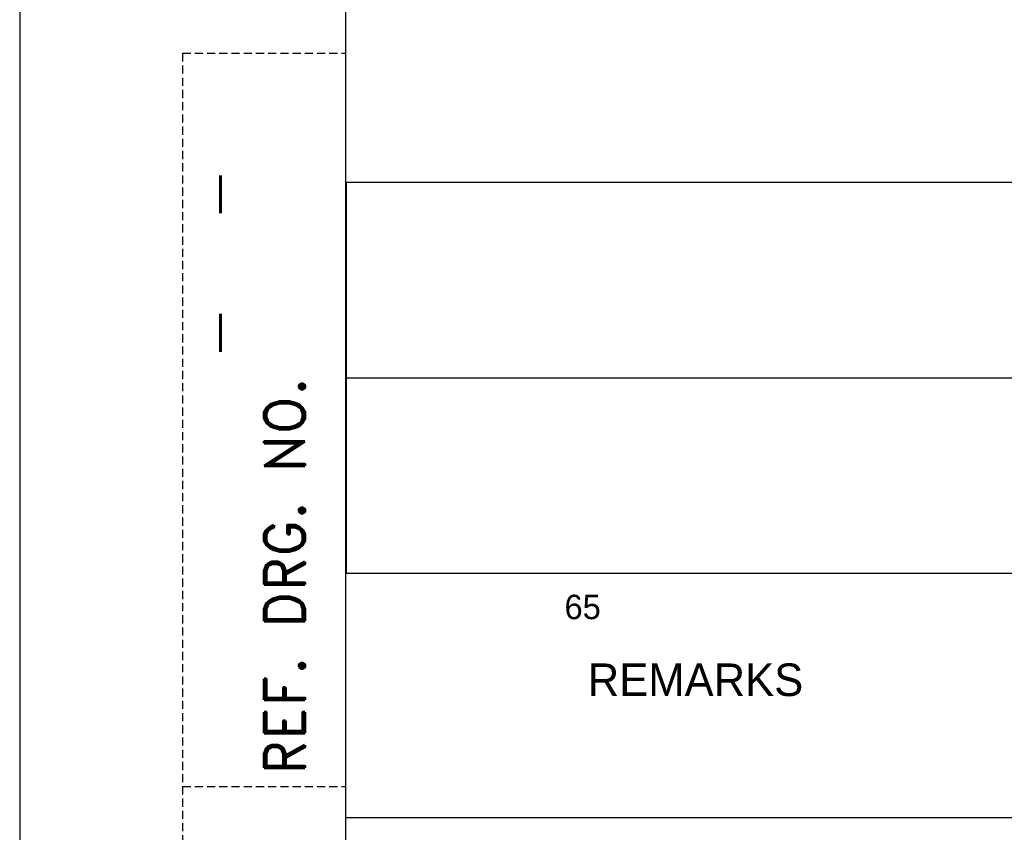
# Model space of a CAD drawing. Extents: x -428 to -177, y -798 to -501.
# Tile 3 of 6: x -428 to -368, y -728 to -679. Entities that reach past the tile are written whole.
import ezdxf
from ezdxf.enums import TextEntityAlignment as Align

# ---------------------------------------------------------------- set-up
doc = ezdxf.new("R2010")
doc.units = 0
doc.header["$MEASUREMENT"] = 0
doc.linetypes.add('DASHED', pattern=[0.75, 0.5, -0.25])
doc.layers.get('0').update_dxf_attribs({"linetype": 'CONTINUOUS'})
for name, color, linetype in [('3', 1, 'CONTINUOUS'), ('BOM', 5, 'CONTINUOUS'), ('TEXT', 3, 'CONTINUOUS')]:
    doc.layers.add(name, color=color, linetype=linetype)
doc.styles.add('ROMAND', font='romand')
doc.styles.add('ROMANS', font='romans')

# ---------------------------------------------------------------- blocks, each defined once
blk = doc.blocks.new('A4')
for p, q in [((0, 297), (0, 0)), ((20, 290), (20, 7))]:
    blk.add_line(p, q)
at = {"linetype": 'DASHED'}
for p, q in [((10, 117), (20, 117)), ((10, 117), (10, 7)), ((10, 72), (20, 72))]:
    blk.add_line(p, q, dxfattribs=at)
at = {"layer": 'BOM'}
for p, q in [((20, 85.086), (203, 85.086)), ((20, 70.086), (203, 70.086))]:
    blk.add_line(p, q, dxfattribs=at)
at = {"style": 'ROMANS'}
for p in [(11.041, 110.013), (11.041, 101.51)]:
    blk.add_text('-', height=3, rotation=270, dxfattribs=at).set_placement(p)
for tag, p, width in [('SHTNO', (13.782, 110.329), 0.8), ('REV_NO', (13.803, 101.042), 0.8), ('DRG_NO', (13.882, 72.696), 0.9)]:
    blk.add_attdef(tag, p, '', height=2.8, rotation=90, dxfattribs=dict(at, width=width))
at = {"color": 7, "style": 'ROMANS'}
for tag, height, p in [('DRN_BY', 2, (149.817, 56.824)), ('DRN_DATE', 1.5, (180.802, 56.66)), ('CHD_BY', 2, (149.817, 50.816)), ('CHD_DATE', 1.5, (180.705, 51.144)), ('APP_BY', 2, (149.817, 44.808)), ('APP_DATE', 1.5, (180.705, 44.644)), ('ITNO', 2.5, (181.697, 30.871)), ('SCALE', 2.5, (100.766, 30.215)), ('NOIT', 2.5, (197.036, 30.379)), ('REFTOASSY', 2.5, (147.44, 29.599)), ('REV_NO', 3.5, (197.304, 16.454)), ('SHTNO', 2.5, (157.787, 10.064)), ('NOSHT', 2.5, (199.431, 10.041))]:
    blk.add_attdef(tag, text='', height=height, dxfattribs=at).set_placement(p, align=Align.MIDDLE)
for tag, p, height in [('DRN_SIGN', (159.637, 55.294), 1), ('CHD_SIGN', (159.199, 49.178), 1), ('APP_SIGN', (159.199, 43.062), 1), ('TITLE1', (42.347, 16.763), 3.5), ('TITLE2', (42.347, 10.547), 3.5)]:
    blk.add_attdef(tag, p, '', height=height, dxfattribs=at)
at = {"color": 7, "style": 'ROMANS', "width": 0.8}
blk.add_attdef('WEIGHT', text='', height=2.3, dxfattribs=at).set_placement((119.668, 29.961), align=Align.MIDDLE)
at = {"color": 7, "style": 'ROMANS', "width": 1.5}
blk.add_attdef('DRG_NO', (133.585, 15.092), '', height=3.5, dxfattribs=at)
at = {"layer": 'BOM', "color": 5}
for s, height, p in [('65', 1.5, (33.435, 82.262)), ('REMARKS', 2, (34.862, 77.543))]:
    blk.add_text(s, height=height, dxfattribs=at).set_placement(p)
at = {"layer": 'TEXT', "style": 'ROMAND'}
blk.add_text('REF. DRG. NO.', height=2.5, rotation=90, dxfattribs=at).set_placement((17.505, 72.703))
blk = doc.blocks.new('var0_btemplatea4')
at = {"color": 3}
for p, q in [((7.148, 85.498), (190.109, 85.498)), ((7.148, 73.498), (190.109, 73.498))]:
    blk.add_line(p, q, dxfattribs=at)
blk.add_line((7.148, 85.498), (7.148, 73.498))
at = {"style": 'ROMANS', "flags": 4}
for tag, p in [('UT_O_QTY', (161.116, 73.687)), ('A/C', (155.901, 75.336))]:
    blk.add_attdef(tag, p, '', height=3, rotation=90, dxfattribs=at)
at = {"style": 'ROMANS'}
blk.add_attdef('WEIGHT', text='', height=3, dxfattribs=at).set_placement((168.235, 80.119), align=Align.BOTTOM_LEFT)
at = {"style": 'ROMANS', "flags": 4}
for tag, p in [('MAT_CODE', (133.436, 80.859)), ('MAT_SPEC', (134.175, 74.558))]:
    blk.add_attdef(tag, text='', height=2.8, dxfattribs=at).set_placement(p, align=Align.CENTER)
for tag, p, height, width in [('ITEM_DESC', (63.598, 80.651), 2.6, 0.6), ('IT_NO', (51.523, 77.498), 3, 0.9)]:
    blk.add_attdef(tag, p, '', height=height, dxfattribs=dict(at, width=width))
for tag, height, width, p in [('REMARKS', 3, 0.7, (7.269, 77.08)), ('ITEM_SIZE', 2.6, 0.6, (64.129, 74.483))]:
    blk.add_attdef(tag, text='', height=height, dxfattribs=dict(at, width=width)).set_placement(p, align=Align.BOTTOM_LEFT)
at = {"style": 'ROMANS', "width": 0.9, "flags": 4}
blk.add_attdef('STD_NO', text='', height=3, dxfattribs=at).set_placement((110.905, 79.083), align=Align.MIDDLE_LEFT)
at = {"style": 'ROMANS', "flags": 4}
blk.add_attdef('QTY', text='', height=3, dxfattribs=at).set_placement((180.502, 74.881), align=Align.RIGHT)

msp = doc.modelspace()

# ---------------------------------------------------------------- block references
at = {"layer": '3', "ltscale": 5}
for name, p in [('A4', (-428.475, -797.581)), ('var0_btemplatea4', (-415.583, -773.993)), ('var0_btemplatea4', (-415.583, -785.993))]:
    msp.add_blockref(name, p, dxfattribs=at)

doc.saveas('drawing.dxf')
